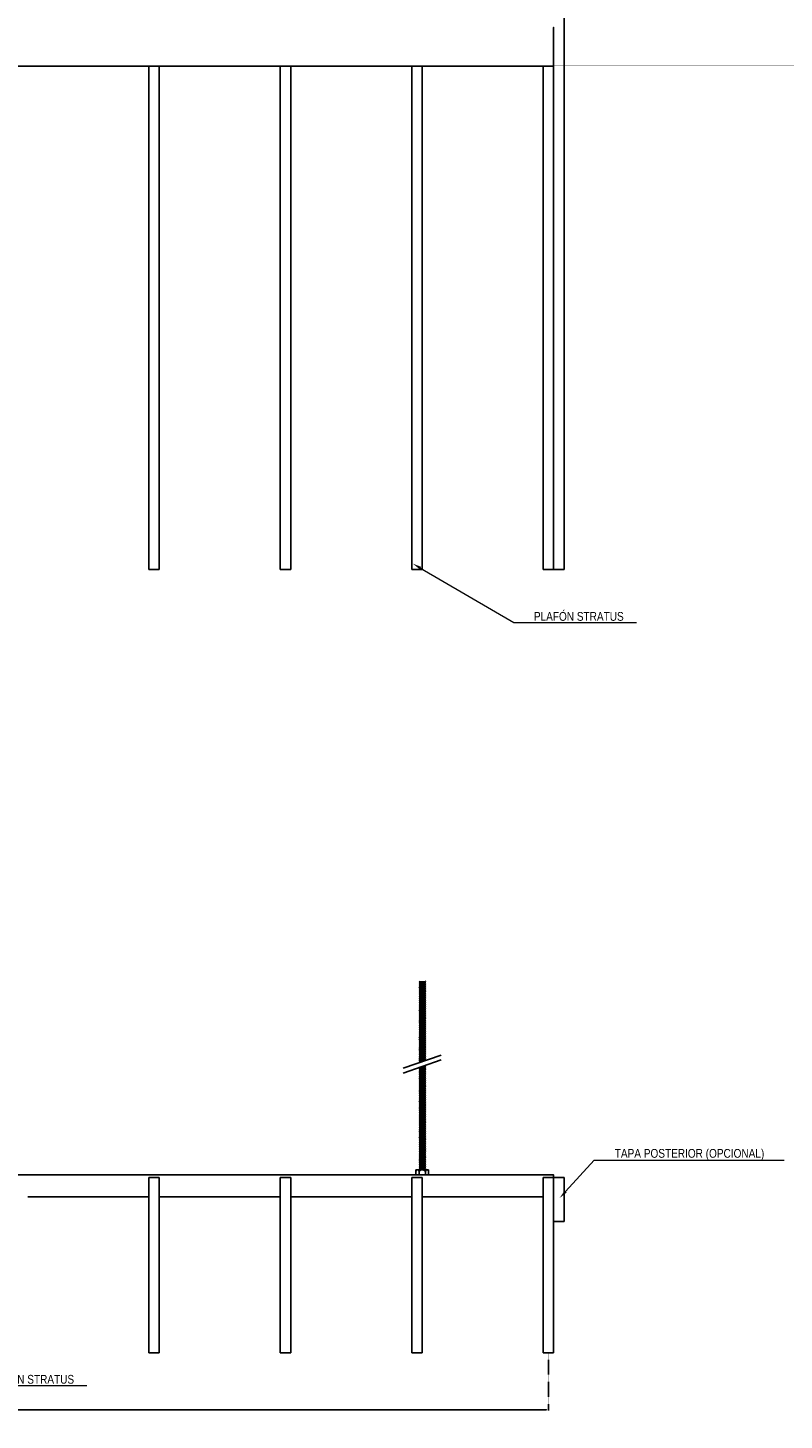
# Model space of a CAD drawing. Header units: millimetres. Extents: x 2538 to 24562, y 4449 to 23795.
# Tile 135 of 256: x 13047 to 13910, y 9392 to 10982. Entities that reach past the tile are written whole.
import ezdxf
from ezdxf import colors
from ezdxf.entities.mleader import LeaderData, LeaderLine
from ezdxf.math import Vec2, Vec3

# ---------------------------------------------------------------- set-up
doc = ezdxf.new("R2010")
doc.units = ezdxf.units.MM
doc.header["$PDMODE"] = 3
doc.linetypes.add('HIDDEN', pattern=[0.375, 0.25, -0.125])
doc.layers.add('_HD_tornillo', color=30, linetype='Continuous')
doc.layers.add('HD021_Text', color=2, linetype='Continuous', lineweight=9)
doc.layers.add('Make2D$Visible$Curves', color=7, linetype='Continuous', true_color=0x000000)
doc.layers.add('MEDIDAS', color=1, linetype='Continuous', true_color=0xff0000)
doc.styles.add('Arial Narrow', font='ARIALN.TTF')
doc.dimstyles.new('HD_DIM', dxfattribs={"dimtxt": 8, "dimasz": 2, "dimexe": 1, "dimexo": 0, "dimgap": 2, "dimtad": 0, "dimdec": 0, "dimzin": 0, "dimdsep": 46, "dimtxsty": 'Standard', "dimcen": 0, "dimclrd": 256, "dimclre": 251, "dimclrt": 7, "dimadec": 0, "dimazin": 0, "dimtp": 0.05, "dimtm": 0.05, "dimtfac": 0.6, "dimtdec": 0, "dimtofl": 0, "dimtmove": 0, "dimatfit": 3, "dimfxl": 1, "dimtolj": 2, "dimtzin": 0, "dimarcsym": 0})

# ---------------------------------------------------------------- blocks, each defined once
blk = doc.blocks.new('*D47')
at = {"layer": 'Defpoints', "color": 0, "transparency": 16777216}
for p in [(11240.9, 9468.9), (13640.9, 9468.9), (13640.9, 9403.9)]:
    blk.add_point(p, dxfattribs=at)
at = {"layer": 'MEDIDAS', "color": 251, "linetype": 'HIDDEN', "lineweight": -2, "transparency": 16777216}
for p, q in [((11240.9, 9468.9), (11240.9, 9402.9)), ((13640.9, 9468.9), (13640.9, 9402.9))]:
    blk.add_line(p, q, dxfattribs=at)
at = {"layer": 'MEDIDAS', "lineweight": -2, "transparency": 16777216}
for p, q in [((11242.9, 9403.9), (12413.6, 9403.9)), ((13638.9, 9403.9), (12468.3, 9403.9))]:
    blk.add_line(p, q, dxfattribs=at)
at = {"layer": 'MEDIDAS', "transparency": 16777216}
for points in [[(11242.9, 9404.2), (11242.9, 9403.6), (11240.9, 9403.9)], [(13638.9, 9404.2), (13638.9, 9403.6), (13640.9, 9403.9)]]:
    blk.add_solid(points, dxfattribs=at)
at = {"layer": 'MEDIDAS', "color": 7, "transparency": 16777216, "insert": (12440.9, 9403.9), "char_height": 8, "attachment_point": 5}
blk.add_mtext('\\A2;2400 mm', dxfattribs=at)

msp = doc.modelspace()

# ---------------------------------------------------------------- linework, layer by layer
at = {"layer": '_HD_tornillo'}
for p, q in [((13494.1, 9893.2), (13493.5, 9892.4)), ((13493.5, 9892.4), (13500.6, 9892.5)), ((13493.5, 9892.4), (13494.1, 9891.7)), ((13494.1, 9890.8), (13493.5, 9890)), ((13493.5, 9890), (13500.6, 9890.2)), ((13493.5, 9890), (13494.1, 9889.3)), ((13494.1, 9888.5), (13493.5, 9887.7)), ((13494.1, 9891.7), (13500.1, 9891.9)), ((13494.1, 9891.7), (13494.1, 9890.8)), ((13494.1, 9890.8), (13500.1, 9891)), ((13494.1, 9889.3), (13500.1, 9889.5)), ((13494.1, 9889.3), (13494.1, 9888.5)), ((13494.1, 9888.5), (13500.1, 9888.8)), ((13500.1, 9893.4), (13500.6, 9892.5)), ((13500.1, 9891.9), (13500.6, 9892.5)), ((13500.1, 9891.9), (13500.1, 9891)), ((13500.1, 9891), (13500.6, 9890.2)), ((13500.1, 9889.5), (13500.6, 9890.2)), ((13500.1, 9889.5), (13500.1, 9888.8)), ((13500.1, 9888.8), (13500.6, 9887.9)), ((13493.5, 9887.7), (13500.6, 9887.9)), ((13493.5, 9887.7), (13494.1, 9887)), ((13494.1, 9886.2), (13493.5, 9885.4)), ((13493.5, 9885.4), (13500.6, 9885.5)), ((13493.5, 9885.4), (13494.1, 9884.7)), ((13494.1, 9883.8), (13493.5, 9883)), ((13493.5, 9883), (13500.6, 9883.2)), ((13493.5, 9883), (13494.1, 9882.3)), ((13494.1, 9881.4), (13493.5, 9880.6)), ((13493.5, 9880.6), (13500.6, 9880.7)), ((13493.5, 9880.6), (13494.1, 9879.9)), ((13494.1, 9879), (13493.5, 9878.2)), ((13493.5, 9878.2), (13500.6, 9878.3)), ((13493.5, 9878.2), (13494.1, 9877.5)), ((13494.1, 9876.6), (13493.5, 9875.8)), ((13493.5, 9875.8), (13500.6, 9875.9)), ((13493.5, 9875.8), (13494.1, 9875.1)), ((13494.1, 9874.2), (13493.5, 9873.3)), ((13493.5, 9873.3), (13500.6, 9873.5)), ((13493.5, 9873.3), (13494.1, 9872.7)), ((13494.1, 9887), (13500.1, 9887.3)), ((13494.1, 9887), (13494.1, 9886.2)), ((13494.1, 9886.2), (13500.1, 9886.4)), ((13494.1, 9884.7), (13500.1, 9884.9)), ((13494.1, 9884.7), (13494.1, 9883.8)), ((13494.1, 9883.8), (13500.1, 9884)), ((13494.1, 9882.3), (13500.1, 9882.5)), ((13494.1, 9882.3), (13494.1, 9881.4)), ((13494.1, 9881.4), (13500.1, 9881.6)), ((13494.1, 9879.9), (13500.1, 9880.1)), ((13494.1, 9879.9), (13494.1, 9879)), ((13494.1, 9879), (13500.1, 9879.2)), ((13494.1, 9877.5), (13500.1, 9877.7)), ((13494.1, 9877.5), (13494.1, 9876.6)), ((13494.1, 9876.6), (13500.1, 9876.8)), ((13494.1, 9875.1), (13500.1, 9875.3)), ((13494.1, 9875.1), (13494.1, 9874.2)), ((13494.1, 9874.2), (13500.1, 9874.4)), ((13494.1, 9872.7), (13500.1, 9872.9)), ((13494.1, 9872.7), (13494.1, 9871.8)), ((13500.1, 9887.3), (13500.6, 9887.9)), ((13500.1, 9887.3), (13500.1, 9886.4)), ((13500.1, 9886.4), (13500.6, 9885.5)), ((13500.1, 9884.9), (13500.6, 9885.5)), ((13500.1, 9884.9), (13500.1, 9884)), ((13500.1, 9884), (13500.6, 9883.2)), ((13500.1, 9882.5), (13500.6, 9883.2)), ((13500.1, 9882.5), (13500.1, 9881.6)), ((13500.1, 9881.6), (13500.6, 9880.7)), ((13500.1, 9880.1), (13500.6, 9880.7)), ((13500.1, 9880.1), (13500.1, 9879.2)), ((13500.1, 9879.2), (13500.6, 9878.3)), ((13500.1, 9877.7), (13500.6, 9878.3)), ((13500.1, 9877.7), (13500.1, 9876.8)), ((13500.1, 9876.8), (13500.6, 9875.9)), ((13500.1, 9875.3), (13500.6, 9875.9)), ((13500.1, 9875.3), (13500.1, 9874.4)), ((13500.1, 9874.4), (13500.6, 9873.5)), ((13500.1, 9872.9), (13500.6, 9873.5)), ((13500.1, 9872.9), (13500.1, 9872)), ((13494.1, 9871.8), (13493.5, 9871)), ((13493.5, 9871), (13500.6, 9871.1)), ((13493.5, 9871), (13494.1, 9870.3)), ((13494.1, 9869.5), (13493.5, 9868.7)), ((13493.5, 9868.7), (13500.6, 9868.8)), ((13493.5, 9868.7), (13494.1, 9868)), ((13494.1, 9867.1), (13493.5, 9866.3)), ((13493.5, 9866.3), (13500.6, 9866.5)), ((13493.5, 9866.3), (13494.1, 9865.6)), ((13494.1, 9864.8), (13493.5, 9863.9)), ((13493.5, 9863.9), (13500.6, 9864.1)), ((13493.5, 9863.9), (13494.1, 9863.3)), ((13494.1, 9862.5), (13493.5, 9861.7)), ((13493.5, 9861.7), (13500.6, 9861.9)), ((13493.5, 9861.7), (13494.1, 9861)), ((13494.1, 9860), (13493.5, 9859.1)), ((13493.5, 9859.1), (13500.6, 9859.3)), ((13493.5, 9859.1), (13494.1, 9858.5)), ((13494.1, 9857.7), (13493.5, 9856.9)), ((13493.5, 9856.9), (13500.6, 9857)), ((13493.5, 9856.9), (13494.1, 9856.2)), ((13494.1, 9871.8), (13500.1, 9872)), ((13494.1, 9870.3), (13500.1, 9870.5)), ((13494.1, 9870.3), (13494.1, 9869.5)), ((13494.1, 9869.5), (13500.1, 9869.7)), ((13494.1, 9868), (13500.1, 9868.2)), ((13494.1, 9868), (13494.1, 9867.1)), ((13494.1, 9867.1), (13500.1, 9867.4)), ((13494.1, 9865.6), (13500.1, 9865.9)), ((13494.1, 9865.6), (13494.1, 9864.8)), ((13494.1, 9864.8), (13500.1, 9865)), ((13494.1, 9863.3), (13500.1, 9863.5)), ((13494.1, 9863.3), (13494.1, 9862.5)), ((13494.1, 9862.5), (13500.1, 9862.7)), ((13494.1, 9861), (13500.1, 9861.2)), ((13494.1, 9861), (13494.1, 9860)), ((13494.1, 9860), (13500.1, 9860.2)), ((13494.1, 9858.5), (13500.1, 9858.7)), ((13494.1, 9858.5), (13494.1, 9857.7)), ((13494.1, 9857.7), (13500.1, 9857.9)), ((13500.1, 9872), (13500.6, 9871.1)), ((13500.1, 9870.5), (13500.6, 9871.1)), ((13500.1, 9870.5), (13500.1, 9869.7)), ((13500.1, 9869.7), (13500.6, 9868.8)), ((13500.1, 9868.2), (13500.6, 9868.8)), ((13500.1, 9868.2), (13500.1, 9867.4)), ((13500.1, 9867.4), (13500.6, 9866.5)), ((13500.1, 9865.9), (13500.6, 9866.5)), ((13500.1, 9865.9), (13500.1, 9865)), ((13500.1, 9865), (13500.6, 9864.1)), ((13500.1, 9863.5), (13500.6, 9864.1)), ((13500.1, 9863.5), (13500.1, 9862.7)), ((13500.1, 9862.7), (13500.6, 9861.9)), ((13500.1, 9861.2), (13500.6, 9861.9)), ((13500.1, 9861.2), (13500.1, 9860.2)), ((13500.1, 9860.2), (13500.6, 9859.3)), ((13500.1, 9858.7), (13500.6, 9859.3)), ((13500.1, 9858.7), (13500.1, 9857.9)), ((13500.1, 9857.9), (13500.6, 9857)), ((13500.1, 9856.4), (13500.6, 9857)), ((13494.1, 9855.3), (13493.5, 9854.5)), ((13493.5, 9854.5), (13500.6, 9854.7)), ((13493.5, 9854.5), (13494.1, 9853.8)), ((13494.1, 9853), (13493.5, 9852.1)), ((13493.5, 9852.1), (13500.6, 9852.3)), ((13493.5, 9852.1), (13494.1, 9851.5)), ((13494.1, 9850.5), (13493.5, 9849.7)), ((13493.5, 9849.7), (13500.6, 9849.9)), ((13493.5, 9849.7), (13494.1, 9849)), ((13494.1, 9848.2), (13493.5, 9847.3)), ((13493.5, 9847.3), (13500.6, 9847.5)), ((13493.5, 9847.3), (13494.1, 9846.7)), ((13494.1, 9845.9), (13493.5, 9845.1)), ((13493.5, 9845.1), (13500.6, 9845.2)), ((13493.5, 9845.1), (13494.1, 9844.4)), ((13494.1, 9843.5), (13493.5, 9842.7)), ((13493.5, 9842.7), (13500.6, 9842.9)), ((13493.5, 9842.7), (13494.1, 9842)), ((13494.1, 9841.2), (13493.5, 9840.3)), ((13494.1, 9856.2), (13500.1, 9856.4)), ((13494.1, 9856.2), (13494.1, 9855.3)), ((13494.1, 9855.3), (13500.1, 9855.6)), ((13494.1, 9853.8), (13500.1, 9854.1)), ((13494.1, 9853.8), (13494.1, 9853)), ((13494.1, 9853), (13500.1, 9853.2)), ((13494.1, 9851.5), (13500.1, 9851.7)), ((13494.1, 9851.5), (13494.1, 9850.5)), ((13494.1, 9850.5), (13500.1, 9850.8)), ((13494.1, 9849), (13500.1, 9849.3)), ((13494.1, 9849), (13494.1, 9848.2)), ((13494.1, 9848.2), (13500.1, 9848.4)), ((13494.1, 9846.7), (13500.1, 9846.9)), ((13494.1, 9846.7), (13494.1, 9845.9)), ((13494.1, 9845.9), (13500.1, 9846.1)), ((13494.1, 9844.4), (13500.1, 9844.6)), ((13494.1, 9844.4), (13494.1, 9843.5)), ((13494.1, 9843.5), (13500.1, 9843.8)), ((13494.1, 9842), (13500.1, 9842.3)), ((13494.1, 9842), (13494.1, 9841.2)), ((13494.1, 9841.2), (13500.1, 9841.4)), ((13500.1, 9856.4), (13500.1, 9855.6)), ((13500.1, 9855.6), (13500.6, 9854.7)), ((13500.1, 9854.1), (13500.6, 9854.7)), ((13500.1, 9854.1), (13500.1, 9853.2)), ((13500.1, 9853.2), (13500.6, 9852.3)), ((13500.1, 9851.7), (13500.6, 9852.3)), ((13500.1, 9851.7), (13500.1, 9850.8)), ((13500.1, 9850.8), (13500.6, 9849.9)), ((13500.1, 9849.3), (13500.6, 9849.9)), ((13500.1, 9849.3), (13500.1, 9848.4)), ((13500.1, 9848.4), (13500.6, 9847.5)), ((13500.1, 9846.9), (13500.6, 9847.5)), ((13500.1, 9846.9), (13500.1, 9846.1)), ((13500.1, 9846.1), (13500.6, 9845.2)), ((13500.1, 9844.6), (13500.6, 9845.2)), ((13500.1, 9844.6), (13500.1, 9843.8)), ((13500.1, 9843.8), (13500.6, 9842.9)), ((13500.1, 9842.3), (13500.6, 9842.9)), ((13500.1, 9842.3), (13500.1, 9841.4)), ((13500.1, 9841.4), (13500.6, 9840.5)), ((13493.5, 9840.3), (13500.6, 9840.5)), ((13493.5, 9840.3), (13494.1, 9839.7)), ((13494.1, 9838.7), (13493.5, 9837.9)), ((13493.5, 9837.9), (13500.6, 9838.1)), ((13493.5, 9837.9), (13494.1, 9837.2)), ((13494.1, 9836.3), (13493.5, 9835.5)), ((13493.5, 9835.5), (13500.6, 9835.7)), ((13493.5, 9835.5), (13494.1, 9834.8)), ((13494.1, 9833.9), (13493.5, 9833.1)), ((13493.5, 9833.1), (13500.6, 9833.3)), ((13493.5, 9833.1), (13494.1, 9832.4)), ((13494.1, 9831.5), (13493.5, 9830.7)), ((13493.5, 9830.7), (13500.6, 9830.9)), ((13493.5, 9830.7), (13494.1, 9830)), ((13494.1, 9829.1), (13493.5, 9828.3)), ((13493.5, 9828.3), (13500.6, 9828.5)), ((13493.5, 9828.3), (13494.1, 9827.6)), ((13494.1, 9826.8), (13493.5, 9826)), ((13493.5, 9826), (13500.6, 9826.2)), ((13493.5, 9826), (13494.1, 9825.3)), ((13494.1, 9839.7), (13500.1, 9839.9)), ((13494.1, 9839.7), (13494.1, 9838.7)), ((13494.1, 9838.7), (13500.1, 9839)), ((13494.1, 9837.2), (13500.1, 9837.5)), ((13494.1, 9837.2), (13494.1, 9836.3)), ((13494.1, 9836.3), (13500.1, 9836.6)), ((13494.1, 9834.8), (13500.1, 9835.1)), ((13494.1, 9834.8), (13494.1, 9833.9)), ((13494.1, 9833.9), (13500.1, 9834.1)), ((13494.1, 9832.4), (13500.1, 9832.7)), ((13494.1, 9832.4), (13494.1, 9831.5)), ((13494.1, 9831.5), (13500.1, 9831.7)), ((13494.1, 9830), (13500.1, 9830.2)), ((13494.1, 9830), (13494.1, 9829.1)), ((13494.1, 9829.1), (13500.1, 9829.4)), ((13494.1, 9827.6), (13500.1, 9827.9)), ((13494.1, 9827.6), (13494.1, 9826.8)), ((13494.1, 9826.8), (13500.1, 9827.1)), ((13494.1, 9825.3), (13500.1, 9825.6)), ((13494.1, 9825.3), (13494.1, 9824.5)), ((13500.1, 9839.9), (13500.6, 9840.5)), ((13500.1, 9839.9), (13500.1, 9839)), ((13500.1, 9839), (13500.6, 9838.1)), ((13500.1, 9837.5), (13500.6, 9838.1)), ((13500.1, 9837.5), (13500.1, 9836.6)), ((13500.1, 9836.6), (13500.6, 9835.7)), ((13500.1, 9835.1), (13500.6, 9835.7)), ((13500.1, 9835.1), (13500.1, 9834.1)), ((13500.1, 9834.2), (13500.6, 9833.3)), ((13500.1, 9832.7), (13500.6, 9833.3)), ((13500.1, 9832.7), (13500.1, 9831.7)), ((13500.1, 9831.7), (13500.6, 9830.9)), ((13500.1, 9830.2), (13500.6, 9830.9)), ((13500.1, 9830.2), (13500.1, 9829.4)), ((13500.1, 9829.4), (13500.6, 9828.5)), ((13500.1, 9827.9), (13500.6, 9828.5)), ((13500.1, 9827.9), (13500.1, 9827.1)), ((13500.1, 9827.1), (13500.6, 9826.2)), ((13500.1, 9825.6), (13500.6, 9826.2)), ((13500.1, 9825.6), (13500.1, 9824.7)), ((13475.1, 9793.9), (13518.6, 9808.9)), ((13494.1, 9824.5), (13493.5, 9823.7)), ((13493.5, 9823.7), (13500.6, 9823.8)), ((13493.5, 9823.7), (13494.1, 9823)), ((13494.1, 9822.1), (13493.5, 9821.3)), ((13493.5, 9821.3), (13500.6, 9821.5)), ((13493.5, 9821.3), (13494.1, 9820.6)), ((13494.1, 9819.8), (13493.5, 9819)), ((13493.5, 9819), (13500.6, 9819.2)), ((13493.5, 9819), (13494.1, 9818.3)), ((13494.1, 9817.3), (13493.5, 9816.5)), ((13493.5, 9816.5), (13500.6, 9816.7)), ((13493.5, 9816.5), (13494.1, 9815.8)), ((13494.1, 9815), (13493.5, 9814.2)), ((13493.5, 9814.2), (13500.6, 9814.4)), ((13493.5, 9814.2), (13494.1, 9813.5)), ((13494.1, 9812.7), (13493.5, 9811.9)), ((13493.5, 9811.9), (13500.6, 9812)), ((13493.5, 9811.9), (13494.1, 9811.2)), ((13494.1, 9810.3), (13493.5, 9809.5)), ((13493.5, 9809.5), (13500.6, 9809.7)), ((13493.5, 9809.5), (13494.1, 9808.8)), ((13494.1, 9824.5), (13500.1, 9824.7)), ((13494.1, 9823), (13500.1, 9823.2)), ((13494.1, 9823), (13494.1, 9822.1)), ((13494.1, 9822.1), (13500.1, 9822.3)), ((13494.1, 9820.6), (13500.1, 9820.8)), ((13494.1, 9820.6), (13494.1, 9819.8)), ((13494.1, 9819.8), (13500.1, 9820.1)), ((13494.1, 9818.3), (13500.1, 9818.6)), ((13494.1, 9818.3), (13494.1, 9817.3)), ((13494.1, 9817.3), (13500.1, 9817.5)), ((13494.1, 9815.8), (13500.1, 9816)), ((13494.1, 9815.8), (13494.1, 9815)), ((13494.1, 9815), (13500.1, 9815.3)), ((13494.1, 9813.5), (13500.1, 9813.8)), ((13494.1, 9813.5), (13494.1, 9812.7)), ((13494.1, 9812.7), (13500.1, 9812.9)), ((13494.1, 9811.2), (13500.1, 9811.4)), ((13494.1, 9811.2), (13494.1, 9810.3)), ((13494.1, 9810.3), (13500.1, 9810.5)), ((13494.1, 9808.8), (13500.1, 9809)), ((13500.1, 9824.7), (13500.6, 9823.8)), ((13500.1, 9823.2), (13500.6, 9823.8)), ((13500.1, 9823.2), (13500.1, 9822.3)), ((13500.1, 9822.3), (13500.6, 9821.5)), ((13500.1, 9820.8), (13500.6, 9821.5)), ((13500.1, 9820.8), (13500.1, 9820.1)), ((13500.1, 9820.1), (13500.6, 9819.2)), ((13500.1, 9818.6), (13500.6, 9819.2)), ((13500.1, 9818.6), (13500.1, 9817.5)), ((13500.1, 9817.5), (13500.6, 9816.7)), ((13500.1, 9816), (13500.6, 9816.7)), ((13500.1, 9816), (13500.1, 9815.3)), ((13500.1, 9815.3), (13500.6, 9814.4)), ((13500.1, 9813.8), (13500.6, 9814.4)), ((13500.1, 9813.8), (13500.1, 9812.9)), ((13500.1, 9812.9), (13500.6, 9812)), ((13500.1, 9811.4), (13500.6, 9812)), ((13500.1, 9811.4), (13500.1, 9810.5)), ((13500.1, 9810.5), (13500.6, 9809.7)), ((13500.1, 9809), (13500.6, 9809.7)), ((13500.1, 9809), (13500.1, 9808.1)), ((13475.1, 9788.2), (13518.6, 9803.2)), ((13494.1, 9807.9), (13493.5, 9807.1)), ((13493.5, 9807.1), (13500.6, 9807.2)), ((13493.5, 9807.1), (13494.1, 9806.4)), ((13494.1, 9805.5), (13493.5, 9804.7)), ((13493.5, 9804.7), (13500.6, 9804.9)), ((13493.5, 9804.7), (13494.1, 9804)), ((13494.1, 9803.2), (13493.5, 9802.4)), ((13493.5, 9802.4), (13500.1, 9802.6)), ((13493.5, 9802.4), (13494.1, 9801.7)), ((13494.1, 9794.8), (13493.5, 9794)), ((13493.5, 9794), (13500.6, 9794.1)), ((13493.5, 9794), (13494.1, 9793.3)), ((13494.1, 9800.9), (13493.7, 9800.4)), ((13494.1, 9808.8), (13494.1, 9807.9)), ((13494.1, 9807.9), (13500.1, 9808.1)), ((13494.1, 9806.4), (13500.1, 9806.6)), ((13494.1, 9806.4), (13494.1, 9805.5)), ((13494.1, 9805.5), (13500.1, 9805.7)), ((13494.1, 9804), (13500.1, 9804.2)), ((13494.1, 9804), (13494.1, 9803.2)), ((13494.1, 9803.2), (13500.1, 9803.5)), ((13494.1, 9801.7), (13498.2, 9801.9)), ((13494.1, 9801.7), (13494.1, 9800.9)), ((13494.1, 9800.9), (13495.3, 9800.9)), ((13494.1, 9794.8), (13500.1, 9795)), ((13494.1, 9793.3), (13500.1, 9793.5)), ((13494.1, 9793.3), (13494.1, 9792.4)), ((13497.2, 9795.9), (13500.1, 9795.9)), ((13499.1, 9796.5), (13500.6, 9796.6)), ((13500.1, 9808.1), (13500.6, 9807.2)), ((13500.1, 9806.6), (13500.6, 9807.2)), ((13500.1, 9806.6), (13500.1, 9805.7)), ((13500.1, 9805.7), (13500.6, 9804.9)), ((13500.1, 9804.2), (13500.6, 9804.9)), ((13500.1, 9804.2), (13500.1, 9803.5)), ((13500.1, 9803.5), (13500.5, 9802.7)), ((13500.1, 9795.9), (13500.6, 9796.6)), ((13500.1, 9795.9), (13500.1, 9795)), ((13500.1, 9795), (13500.6, 9794.1)), ((13500.1, 9793.5), (13500.6, 9794.1)), ((13500.1, 9793.5), (13500.1, 9792.6)), ((13500.3, 9797), (13500.6, 9796.6)), ((13494.1, 9792.4), (13493.5, 9791.5)), ((13493.5, 9791.5), (13500.6, 9791.7)), ((13493.5, 9791.5), (13494.1, 9790.9)), ((13494.1, 9789.9), (13493.5, 9789.1)), ((13493.5, 9789.1), (13500.6, 9789.3)), ((13493.5, 9789.1), (13494.1, 9788.4)), ((13494.1, 9787.5), (13493.5, 9786.7)), ((13493.5, 9786.7), (13500.6, 9786.9)), ((13493.5, 9786.7), (13494.1, 9786)), ((13494.1, 9785.1), (13493.5, 9784.3)), ((13493.5, 9784.3), (13500.6, 9784.4)), ((13493.5, 9784.3), (13494.1, 9783.6)), ((13494.1, 9782.7), (13493.5, 9781.8)), ((13493.5, 9781.8), (13500.6, 9782)), ((13493.5, 9781.8), (13494.1, 9781.2)), ((13494.1, 9780.3), (13493.5, 9779.4)), ((13493.5, 9779.4), (13500.6, 9779.6)), ((13493.5, 9779.4), (13494.1, 9778.8)), ((13494.1, 9777.8), (13493.5, 9777)), ((13493.5, 9777), (13500.6, 9777.2)), ((13494.1, 9792.4), (13500.1, 9792.6)), ((13494.1, 9790.9), (13500.1, 9791.1)), ((13494.1, 9790.9), (13494.1, 9789.9)), ((13494.1, 9789.9), (13500.1, 9790.2)), ((13494.1, 9788.4), (13500.1, 9788.7)), ((13494.1, 9788.4), (13494.1, 9787.5)), ((13494.1, 9787.5), (13500.1, 9787.7)), ((13494.1, 9786), (13500.1, 9786.2)), ((13494.1, 9786), (13494.1, 9785.1)), ((13494.1, 9785.1), (13500.1, 9785.3)), ((13494.1, 9783.6), (13500.1, 9783.8)), ((13494.1, 9783.6), (13494.1, 9782.7)), ((13494.1, 9782.7), (13500.1, 9782.9)), ((13494.1, 9781.2), (13500.1, 9781.4)), ((13494.1, 9781.2), (13494.1, 9780.3)), ((13494.1, 9780.3), (13500.1, 9780.5)), ((13494.1, 9778.8), (13500.1, 9779)), ((13494.1, 9778.8), (13494.1, 9777.8)), ((13494.1, 9777.8), (13500.1, 9778.1)), ((13500.1, 9792.6), (13500.6, 9791.7)), ((13500.1, 9791.1), (13500.6, 9791.7)), ((13500.1, 9791.1), (13500.1, 9790.2)), ((13500.1, 9790.2), (13500.6, 9789.3)), ((13500.1, 9788.7), (13500.6, 9789.3)), ((13500.1, 9788.7), (13500.1, 9787.7)), ((13500.1, 9787.7), (13500.6, 9786.9)), ((13500.1, 9786.2), (13500.6, 9786.9)), ((13500.1, 9786.2), (13500.1, 9785.3)), ((13500.1, 9785.3), (13500.6, 9784.4)), ((13500.1, 9783.8), (13500.6, 9784.4)), ((13500.1, 9783.8), (13500.1, 9782.9)), ((13500.1, 9782.9), (13500.6, 9782)), ((13500.1, 9781.4), (13500.6, 9782)), ((13500.1, 9781.4), (13500.1, 9780.5)), ((13500.1, 9780.5), (13500.6, 9779.6)), ((13500.1, 9779), (13500.6, 9779.6)), ((13500.1, 9779), (13500.1, 9778.1)), ((13500.1, 9778.1), (13500.6, 9777.2)), ((13500.1, 9776.6), (13500.6, 9777.2)), ((13493.5, 9777), (13494.1, 9776.3)), ((13494.1, 9775.4), (13493.5, 9774.6)), ((13493.5, 9774.6), (13500.6, 9774.8)), ((13493.5, 9774.6), (13494.1, 9773.9)), ((13494.1, 9773), (13493.5, 9772.2)), ((13493.5, 9772.2), (13500.6, 9772.3)), ((13493.5, 9772.2), (13494.1, 9771.5)), ((13494.1, 9770.6), (13493.5, 9769.8)), ((13493.5, 9769.8), (13500.6, 9769.9)), ((13493.5, 9769.8), (13494.1, 9769.1)), ((13494.1, 9768.2), (13493.5, 9767.3)), ((13493.5, 9767.3), (13500.6, 9767.5)), ((13493.5, 9767.3), (13494.1, 9766.7)), ((13494.1, 9765.7), (13493.5, 9764.9)), ((13493.5, 9764.9), (13500.6, 9765.1)), ((13493.5, 9764.9), (13494.1, 9764.2)), ((13494.1, 9763.3), (13493.5, 9762.5)), ((13493.5, 9762.5), (13500.6, 9762.7)), ((13493.5, 9762.5), (13494.1, 9761.8)), ((13494.1, 9776.3), (13500.1, 9776.6)), ((13494.1, 9776.3), (13494.1, 9775.4)), ((13494.1, 9775.4), (13500.1, 9775.6)), ((13494.1, 9773.9), (13500.1, 9774.1)), ((13494.1, 9773.9), (13494.1, 9773)), ((13494.1, 9773), (13500.1, 9773.2)), ((13494.1, 9771.5), (13500.1, 9771.7)), ((13494.1, 9771.5), (13494.1, 9770.6)), ((13494.1, 9770.6), (13500.1, 9770.8)), ((13494.1, 9769.1), (13500.1, 9769.3)), ((13494.1, 9769.1), (13494.1, 9768.2)), ((13494.1, 9768.2), (13500.1, 9768.4)), ((13494.1, 9766.7), (13500.1, 9766.9)), ((13494.1, 9766.7), (13494.1, 9765.7)), ((13494.1, 9765.7), (13500.1, 9766)), ((13494.1, 9764.2), (13500.1, 9764.5)), ((13494.1, 9764.2), (13494.1, 9763.3)), ((13494.1, 9763.3), (13500.1, 9763.5)), ((13494.1, 9761.8), (13500.1, 9762)), ((13494.1, 9761.8), (13494.1, 9760.9)), ((13500.1, 9776.6), (13500.1, 9775.6)), ((13500.1, 9775.6), (13500.6, 9774.8)), ((13500.1, 9774.1), (13500.6, 9774.8)), ((13500.1, 9774.1), (13500.1, 9773.2)), ((13500.1, 9773.2), (13500.6, 9772.3)), ((13500.1, 9771.7), (13500.6, 9772.3)), ((13500.1, 9771.7), (13500.1, 9770.8)), ((13500.1, 9770.8), (13500.6, 9769.9)), ((13500.1, 9769.3), (13500.6, 9769.9)), ((13500.1, 9769.3), (13500.1, 9768.4)), ((13500.1, 9768.4), (13500.6, 9767.5)), ((13500.1, 9766.9), (13500.6, 9767.5)), ((13500.1, 9766.9), (13500.1, 9766)), ((13500.1, 9766), (13500.6, 9765.1)), ((13500.1, 9764.5), (13500.6, 9765.1)), ((13500.1, 9764.5), (13500.1, 9763.5)), ((13500.1, 9763.5), (13500.6, 9762.7)), ((13500.1, 9762), (13500.6, 9762.7)), ((13500.1, 9762), (13500.1, 9761.1)), ((13494.1, 9760.9), (13493.5, 9760.1)), ((13493.5, 9760.1), (13500.6, 9760.2)), ((13493.5, 9760.1), (13494.1, 9759.4)), ((13494.1, 9758.5), (13493.5, 9757.7)), ((13493.5, 9757.7), (13500.6, 9757.8)), ((13493.5, 9757.7), (13494.1, 9757)), ((13494.1, 9756), (13493.5, 9755.2)), ((13493.5, 9755.2), (13500.6, 9755.4)), ((13493.5, 9755.2), (13494.1, 9754.5)), ((13494.1, 9753.6), (13493.5, 9752.8)), ((13493.5, 9752.8), (13500.6, 9753)), ((13493.5, 9752.8), (13494.1, 9752.1)), ((13494.1, 9751.2), (13493.5, 9750.4)), ((13493.5, 9750.4), (13500.6, 9750.6)), ((13493.5, 9750.4), (13494.1, 9749.7)), ((13494.1, 9748.8), (13493.5, 9748)), ((13493.5, 9748), (13500.6, 9748.1)), ((13493.5, 9748), (13494.1, 9747.3)), ((13494.1, 9746.4), (13493.5, 9745.5)), ((13493.5, 9745.5), (13500.6, 9745.7)), ((13493.5, 9745.5), (13494.1, 9744.9)), ((13494.1, 9760.9), (13500.1, 9761.1)), ((13494.1, 9759.4), (13500.1, 9759.6)), ((13494.1, 9759.4), (13494.1, 9758.5)), ((13494.1, 9758.5), (13500.1, 9758.7)), ((13494.1, 9757), (13500.1, 9757.2)), ((13494.1, 9757), (13494.1, 9756)), ((13494.1, 9756), (13500.1, 9756.3)), ((13494.1, 9754.5), (13500.1, 9754.8)), ((13494.1, 9754.5), (13494.1, 9753.6)), ((13494.1, 9753.6), (13500.1, 9753.9)), ((13494.1, 9752.1), (13500.1, 9752.4)), ((13494.1, 9752.1), (13494.1, 9751.2)), ((13494.1, 9751.2), (13500.1, 9751.4)), ((13494.1, 9749.7), (13500.1, 9749.9)), ((13494.1, 9749.7), (13494.1, 9748.8)), ((13494.1, 9748.8), (13500.1, 9749)), ((13494.1, 9747.3), (13500.1, 9747.5)), ((13494.1, 9747.3), (13494.1, 9746.4)), ((13494.1, 9746.4), (13500.1, 9746.6)), ((13500.1, 9761.1), (13500.6, 9760.2)), ((13500.1, 9759.6), (13500.6, 9760.2)), ((13500.1, 9759.6), (13500.1, 9758.7)), ((13500.1, 9758.7), (13500.6, 9757.8)), ((13500.1, 9757.2), (13500.6, 9757.8)), ((13500.1, 9757.2), (13500.1, 9756.3)), ((13500.1, 9756.3), (13500.6, 9755.4)), ((13500.1, 9754.8), (13500.6, 9755.4)), ((13500.1, 9754.8), (13500.1, 9753.9)), ((13500.1, 9753.9), (13500.6, 9753)), ((13500.1, 9752.4), (13500.6, 9753)), ((13500.1, 9752.4), (13500.1, 9751.4)), ((13500.1, 9751.4), (13500.6, 9750.6)), ((13500.1, 9749.9), (13500.6, 9750.6)), ((13500.1, 9749.9), (13500.1, 9749)), ((13500.1, 9749), (13500.6, 9748.1)), ((13500.1, 9747.5), (13500.6, 9748.1)), ((13500.1, 9747.5), (13500.1, 9746.6)), ((13500.1, 9746.6), (13500.6, 9745.7)), ((13500.1, 9745.1), (13500.6, 9745.7)), ((13494.1, 9743.9), (13493.5, 9743.1)), ((13493.5, 9743.1), (13500.6, 9743.3)), ((13493.5, 9743.1), (13494.1, 9742.4)), ((13494.1, 9741.5), (13493.5, 9740.7)), ((13493.5, 9740.7), (13500.6, 9740.9)), ((13493.5, 9740.7), (13494.1, 9740)), ((13494.1, 9739.1), (13493.5, 9738.3)), ((13493.5, 9738.3), (13500.6, 9738.5)), ((13493.5, 9738.3), (13494.1, 9737.6)), ((13494.1, 9736.7), (13493.5, 9735.9)), ((13493.5, 9735.9), (13500.6, 9736)), ((13493.5, 9735.9), (13494.1, 9735.2)), ((13494.1, 9734.3), (13493.5, 9733.4)), ((13493.5, 9733.4), (13500.6, 9733.6)), ((13493.5, 9733.4), (13494.1, 9732.8)), ((13494.1, 9731.8), (13493.5, 9731)), ((13493.5, 9731), (13500.6, 9731.2)), ((13493.5, 9731), (13494.1, 9730.4)), ((13494.1, 9729.4), (13493.5, 9728.6)), ((13494.1, 9744.9), (13500.1, 9745.1)), ((13494.1, 9744.9), (13494.1, 9743.9)), ((13494.1, 9743.9), (13500.1, 9744.2)), ((13494.1, 9742.4), (13500.1, 9742.7)), ((13494.1, 9742.4), (13494.1, 9741.5)), ((13494.1, 9741.5), (13500.1, 9741.8)), ((13494.1, 9740), (13500.1, 9740.3)), ((13494.1, 9740), (13494.1, 9739.1)), ((13494.1, 9739.1), (13500.1, 9739.3)), ((13494.1, 9737.6), (13500.1, 9737.8)), ((13494.1, 9737.6), (13494.1, 9736.7)), ((13494.1, 9736.7), (13500.1, 9736.9)), ((13494.1, 9735.2), (13500.1, 9735.4)), ((13494.1, 9735.2), (13494.1, 9734.3)), ((13494.1, 9734.3), (13500.1, 9734.5)), ((13494.1, 9732.8), (13500.1, 9733)), ((13494.1, 9732.8), (13494.1, 9731.8)), ((13494.1, 9731.8), (13500.1, 9732.1)), ((13494.1, 9730.4), (13500.1, 9730.6)), ((13494.1, 9730.4), (13494.1, 9729.4)), ((13494.1, 9729.4), (13500.1, 9729.6)), ((13500.1, 9745.1), (13500.1, 9744.2)), ((13500.1, 9744.2), (13500.6, 9743.3)), ((13500.1, 9742.7), (13500.6, 9743.3)), ((13500.1, 9742.7), (13500.1, 9741.8)), ((13500.1, 9741.8), (13500.6, 9740.9)), ((13500.1, 9740.3), (13500.6, 9740.9)), ((13500.1, 9740.3), (13500.1, 9739.3)), ((13500.1, 9739.3), (13500.6, 9738.5)), ((13500.1, 9737.8), (13500.6, 9738.5)), ((13500.1, 9737.8), (13500.1, 9736.9)), ((13500.1, 9736.9), (13500.6, 9736)), ((13500.1, 9735.4), (13500.6, 9736)), ((13500.1, 9735.4), (13500.1, 9734.5)), ((13500.1, 9734.5), (13500.6, 9733.6)), ((13500.1, 9733), (13500.6, 9733.6)), ((13500.1, 9733), (13500.1, 9732.1)), ((13500.1, 9732.1), (13500.6, 9731.2)), ((13500.1, 9730.6), (13500.6, 9731.2)), ((13500.1, 9730.6), (13500.1, 9729.6)), ((13500.1, 9729.7), (13500.6, 9728.8)), ((13493.5, 9728.6), (13500.6, 9728.8)), ((13493.5, 9728.6), (13494.1, 9727.9)), ((13494.1, 9727), (13493.5, 9726.2)), ((13493.5, 9726.2), (13500.6, 9726.4)), ((13493.5, 9726.2), (13494.1, 9725.5)), ((13494.1, 9724.6), (13493.5, 9723.8)), ((13493.5, 9723.8), (13500.6, 9723.9)), ((13493.5, 9723.8), (13494.1, 9723.1)), ((13494.1, 9722.2), (13493.5, 9721.3)), ((13493.5, 9721.3), (13500.6, 9721.5)), ((13493.5, 9721.3), (13494.1, 9720.7)), ((13494.1, 9719.7), (13493.5, 9718.9)), ((13493.5, 9718.9), (13500.6, 9719.1)), ((13493.5, 9718.9), (13494.1, 9718.2)), ((13494.1, 9717.3), (13493.5, 9716.5)), ((13493.5, 9716.5), (13500.6, 9716.7)), ((13493.5, 9716.5), (13494.1, 9715.8)), ((13494.1, 9714.9), (13493.5, 9714.1)), ((13493.5, 9714.1), (13500.6, 9714.3)), ((13493.5, 9714.1), (13494.1, 9713.4)), ((13494.1, 9727.9), (13500.1, 9728.2)), ((13494.1, 9727.9), (13494.1, 9727)), ((13494.1, 9727), (13500.1, 9727.2)), ((13494.1, 9725.5), (13500.1, 9725.7)), ((13494.1, 9725.5), (13494.1, 9724.6)), ((13494.1, 9724.6), (13500.1, 9724.8)), ((13494.1, 9723.1), (13500.1, 9723.3)), ((13494.1, 9723.1), (13494.1, 9722.2)), ((13494.1, 9722.2), (13500.1, 9722.4)), ((13494.1, 9720.7), (13500.1, 9720.9)), ((13494.1, 9720.7), (13494.1, 9719.7)), ((13494.1, 9719.7), (13500.1, 9720)), ((13494.1, 9718.2), (13500.1, 9718.5)), ((13494.1, 9718.2), (13494.1, 9717.3)), ((13494.1, 9717.3), (13500.1, 9717.5)), ((13494.1, 9715.8), (13500.1, 9716)), ((13494.1, 9715.8), (13494.1, 9714.9)), ((13494.1, 9714.9), (13500.1, 9715.1)), ((13494.1, 9713.4), (13500.1, 9713.6)), ((13500.1, 9728.2), (13500.6, 9728.8)), ((13500.1, 9728.2), (13500.1, 9727.2)), ((13500.1, 9727.2), (13500.6, 9726.4)), ((13500.1, 9725.7), (13500.6, 9726.4)), ((13500.1, 9725.7), (13500.1, 9724.8)), ((13500.1, 9724.8), (13500.6, 9723.9)), ((13500.1, 9723.3), (13500.6, 9723.9)), ((13500.1, 9723.3), (13500.1, 9722.4)), ((13500.1, 9722.4), (13500.6, 9721.5)), ((13500.1, 9720.9), (13500.6, 9721.5)), ((13500.1, 9720.9), (13500.1, 9720)), ((13500.1, 9720), (13500.6, 9719.1)), ((13500.1, 9718.5), (13500.6, 9719.1)), ((13500.1, 9718.5), (13500.1, 9717.5)), ((13500.1, 9717.5), (13500.6, 9716.7)), ((13500.1, 9716), (13500.6, 9716.7)), ((13500.1, 9716), (13500.1, 9715.1)), ((13500.1, 9715.1), (13500.6, 9714.3)), ((13500.1, 9713.6), (13500.6, 9714.3)), ((13500.1, 9713.6), (13500.1, 9712.7)), ((13494.1, 9712.5), (13493.5, 9711.7)), ((13493.5, 9711.7), (13500.6, 9711.8)), ((13493.5, 9711.7), (13494.1, 9711)), ((13494.1, 9709.9), (13493.5, 9709.1)), ((13493.5, 9709.1), (13500.6, 9709.3)), ((13493.5, 9709.1), (13494.1, 9708.4)), ((13494.1, 9707.5), (13493.5, 9706.7)), ((13493.5, 9706.7), (13500.6, 9706.8)), ((13493.5, 9706.7), (13494.1, 9706)), ((13494.1, 9705.1), (13493.5, 9704.3)), ((13493.5, 9704.3), (13500.6, 9704.4)), ((13493.5, 9704.3), (13494.1, 9703.6)), ((13494.1, 9702.7), (13493.5, 9701.6)), ((13493.5, 9701.6), (13500.6, 9701.8)), ((13493.5, 9701.6), (13494.1, 9700.9)), ((13494.1, 9699.6), (13493.5, 9698.6)), ((13493.5, 9698.6), (13500.6, 9698.7)), ((13493.5, 9698.6), (13494.1, 9697.9)), ((13494.1, 9713.4), (13494.1, 9712.5)), ((13494.1, 9712.5), (13500.1, 9712.7)), ((13494.1, 9711), (13500.1, 9711.2)), ((13494.1, 9711), (13494.1, 9709.9)), ((13494.1, 9709.9), (13500.1, 9710.2)), ((13494.1, 9708.4), (13500.1, 9708.7)), ((13494.1, 9708.4), (13494.1, 9707.5)), ((13494.1, 9707.5), (13500.1, 9707.7)), ((13494.1, 9706), (13500.1, 9706.2)), ((13494.1, 9706), (13494.1, 9705.1)), ((13494.1, 9705.1), (13500.1, 9705.3)), ((13494.1, 9703.6), (13500.1, 9703.8)), ((13494.1, 9703.6), (13494.1, 9702.7)), ((13494.1, 9702.4), (13500.1, 9702.6)), ((13494.1, 9700.9), (13500.1, 9701.1)), ((13494.1, 9700.9), (13494.1, 9699.6)), ((13494.1, 9699.4), (13500.1, 9699.6)), ((13494.1, 9697.9), (13500.1, 9698.1)), ((13494.1, 9697.9), (13494.1, 9696.7)), ((13500.1, 9712.7), (13500.6, 9711.8)), ((13500.1, 9711.2), (13500.6, 9711.8)), ((13500.1, 9711.2), (13500.1, 9710.2)), ((13500.1, 9710.2), (13500.6, 9709.3)), ((13500.1, 9708.7), (13500.6, 9709.3)), ((13500.1, 9708.7), (13500.1, 9707.7)), ((13500.1, 9707.7), (13500.6, 9706.8)), ((13500.1, 9706.2), (13500.6, 9706.8)), ((13500.1, 9706.2), (13500.1, 9705.3)), ((13500.1, 9705.3), (13500.6, 9704.4)), ((13500.1, 9703.8), (13500.6, 9704.4)), ((13500.1, 9703.8), (13500.1, 9702.9)), ((13500.1, 9702.9), (13500.6, 9701.8)), ((13500.1, 9701.1), (13500.6, 9701.8)), ((13500.1, 9701.1), (13500.1, 9699.8)), ((13500.1, 9699.8), (13500.6, 9698.7)), ((13500.1, 9698.1), (13500.6, 9698.7)), ((13500.1, 9698.1), (13500.1, 9697)), ((13494.1, 9696.7), (13493.5, 9695.9)), ((13493.5, 9695.9), (13500.6, 9696.1)), ((13493.5, 9695.9), (13494.1, 9695.2)), ((13494.1, 9694.3), (13493.5, 9693.5)), ((13493.5, 9693.5), (13500.6, 9693.7)), ((13493.5, 9693.5), (13494.1, 9692.8)), ((13494.1, 9691.9), (13493.5, 9691.1)), ((13493.5, 9691.1), (13500.6, 9691.2)), ((13493.5, 9691.1), (13494.1, 9690.4)), ((13494.1, 9689.5), (13493.5, 9688.6)), ((13493.5, 9688.6), (13500.6, 9688.8)), ((13493.5, 9688.6), (13494.1, 9688)), ((13494.1, 9687), (13493.5, 9686.2)), ((13493.5, 9686.2), (13500.6, 9686.4)), ((13493.5, 9686.2), (13494.1, 9685.5)), ((13494.1, 9684.5), (13493.5, 9683.7)), ((13493.5, 9683.7), (13500.6, 9683.8)), ((13493.5, 9683.7), (13494.1, 9683)), ((13494.1, 9682), (13493.5, 9681.2)), ((13494.1, 9696.7), (13500.1, 9697)), ((13494.1, 9695.2), (13500.1, 9695.5)), ((13494.1, 9695.2), (13494.1, 9694.3)), ((13494.1, 9694.3), (13500.1, 9694.5)), ((13494.1, 9692.8), (13500.1, 9693)), ((13494.1, 9692.8), (13494.1, 9691.9)), ((13494.1, 9691.9), (13500.1, 9692.1)), ((13494.1, 9690.4), (13500.1, 9690.6)), ((13494.1, 9690.4), (13494.1, 9689.5)), ((13494.1, 9689.5), (13500.1, 9689.7)), ((13494.1, 9688), (13500.1, 9688.2)), ((13494.1, 9688), (13494.1, 9687)), ((13494.1, 9687), (13500.1, 9687.3)), ((13494.1, 9685.5), (13500.1, 9685.8)), ((13494.1, 9685.5), (13494.1, 9684.5)), ((13494.1, 9684.5), (13500.1, 9684.7)), ((13494.1, 9683), (13500.1, 9683.2)), ((13494.1, 9683), (13494.1, 9682)), ((13494.1, 9682), (13500.1, 9682.3)), ((13500.1, 9697), (13500.6, 9696.1)), ((13500.1, 9695.5), (13500.6, 9696.1)), ((13500.1, 9695.5), (13500.1, 9694.5)), ((13500.1, 9694.5), (13500.6, 9693.7)), ((13500.1, 9693), (13500.6, 9693.7)), ((13500.1, 9693), (13500.1, 9692.1)), ((13500.1, 9692.1), (13500.6, 9691.2)), ((13500.1, 9690.6), (13500.6, 9691.2)), ((13500.1, 9690.6), (13500.1, 9689.7)), ((13500.1, 9689.7), (13500.6, 9688.8)), ((13500.1, 9688.2), (13500.6, 9688.8)), ((13500.1, 9688.2), (13500.1, 9687.3)), ((13500.1, 9687.3), (13500.6, 9686.4)), ((13500.1, 9685.8), (13500.6, 9686.4)), ((13500.1, 9685.8), (13500.1, 9684.7)), ((13500.1, 9684.7), (13500.6, 9683.8)), ((13500.1, 9683.2), (13500.6, 9683.8)), ((13500.1, 9683.2), (13500.1, 9682.3)), ((13500.1, 9682.3), (13500.6, 9681.4)), ((13504.1, 9677.7), (13489.7, 9677.7)), ((13489.7, 9677.7), (13489.7, 9672)), ((13489.7, 9672), (13504.1, 9672)), ((13493.4, 9677.7), (13493.4, 9672)), ((13493.5, 9681.2), (13500.6, 9681.4)), ((13493.5, 9681.2), (13494.1, 9680.6)), ((13494.1, 9679.6), (13493.5, 9678.8)), ((13493.5, 9678.8), (13500.6, 9679)), ((13493.5, 9678.8), (13494.1, 9678.1)), ((13494.1, 9680.6), (13500.1, 9680.8)), ((13494.1, 9680.6), (13494.1, 9679.6)), ((13494.1, 9679.6), (13500.1, 9679.9)), ((13494.1, 9679.6), (13500.1, 9679.9)), ((13494.1, 9678.1), (13500.1, 9678.4)), ((13494.1, 9678.1), (13494.1, 9677.7)), ((13500.1, 9680.8), (13500.6, 9681.4)), ((13500.1, 9680.8), (13500.1, 9679.9)), ((13500.1, 9679.9), (13500.6, 9679)), ((13500.1, 9678.4), (13500.6, 9679)), ((13500.1, 9678.4), (13500.1, 9677.7)), ((13500.6, 9677.7), (13500.6, 9672)), ((13504.1, 9677.7), (13504.1, 9672))]:
    msp.add_line(p, q, dxfattribs=at)
for centre, radius, start, end in [((13491.6, 9675.9), 1.86, 12.3317, 167.6683), ((13497, 9672.5), 5.16, 45.7706, 134.2294), ((13502.4, 9675.9), 1.81, 11.1529, 168.8471)]:
    msp.add_arc(centre, radius, start, end, dxfattribs=at)
at = {"layer": 'Make2D$Visible$Curves', "color": 7, "lineweight": -3}
for points in [[(13658.9, 12763.4), (13658.9, 11563.4), (13658.9, 10363.4)], [(13646.9, 10939.1), (13646.9, 10960.2), (13646.9, 10981.2)], [(11234.9, 10938.1), (12440.9, 10938.1), (13646.9, 10938.1)], [(13184.9, 10938.1), (13184.9, 10650.7), (13184.9, 10363.4)], [(13196.9, 10938.1), (13196.9, 10650.7), (13196.9, 10363.4)], [(13334.9, 10938.1), (13334.9, 10650.7), (13334.9, 10363.4)], [(13346.9, 10938.1), (13346.9, 10650.7), (13346.9, 10363.4)], [(13484.9, 10938.1), (13484.9, 10650.7), (13484.9, 10363.4)], [(13496.9, 10938.1), (13496.9, 10650.7), (13496.9, 10363.4)], [(13634.9, 10938.1), (13634.9, 10650.7), (13634.9, 10363.4)], [(13646.9, 10938.1), (13646.9, 10650.7), (13646.9, 10363.4)], [(13184.9, 10363.4), (13190.9, 10363.4), (13196.9, 10363.4)], [(13334.9, 10363.4), (13340.9, 10363.4), (13346.9, 10363.4)], [(13484.9, 10363.4), (13490.9, 10363.4), (13496.9, 10363.4)], [(13634.9, 10363.4), (13640.9, 10363.4), (13646.9, 10363.4)], [(13646.9, 10363.4), (13652.9, 10363.4), (13658.9, 10363.4)], [(11234.9, 9672), (12440.9, 9672), (13646.9, 9672)], [(13184.9, 9668.9), (13190.9, 9668.9), (13196.9, 9668.9)], [(13184.9, 9668.9), (13184.9, 9568.9), (13184.9, 9468.9)], [(13196.9, 9668.9), (13196.9, 9568.9), (13196.9, 9468.9)], [(13334.9, 9668.9), (13340.9, 9668.9), (13346.9, 9668.9)], [(13334.9, 9668.9), (13334.9, 9568.9), (13334.9, 9468.9)], [(13346.9, 9668.9), (13346.9, 9568.9), (13346.9, 9468.9)], [(13484.9, 9668.9), (13490.9, 9668.9), (13496.9, 9668.9)], [(13484.9, 9668.9), (13484.9, 9568.9), (13484.9, 9468.9)], [(13496.9, 9668.9), (13496.9, 9568.9), (13496.9, 9468.9)], [(13634.9, 9668.9), (13640.9, 9668.9), (13646.9, 9668.9)], [(13634.9, 9668.9), (13634.9, 9568.9), (13634.9, 9468.9)], [(13646.9, 9668.9), (13646.9, 9670), (13646.9, 9671)], [(13646.9, 9668.9), (13652.9, 9668.9), (13658.9, 9668.9)], [(13646.9, 9668.9), (13646.9, 9568.9), (13646.9, 9468.9)], [(13658.9, 9668.9), (13658.9, 9643.9), (13658.9, 9618.9)], [(13184.9, 9647), (13115.9, 9647), (13046.9, 9647)], [(13334.9, 9647), (13265.9, 9647), (13196.9, 9647)], [(13484.9, 9647), (13415.9, 9647), (13346.9, 9647)], [(13634.9, 9647), (13565.9, 9647), (13496.9, 9647)], [(13646.9, 9618.9), (13652.9, 9618.9), (13658.9, 9618.9)], [(13184.9, 9468.9), (13190.9, 9468.9), (13196.9, 9468.9)], [(13334.9, 9468.9), (13340.9, 9468.9), (13346.9, 9468.9)], [(13484.9, 9468.9), (13490.9, 9468.9), (13496.9, 9468.9)], [(13634.9, 9468.9), (13640.9, 9468.9), (13646.9, 9468.9)]]:
    msp.add_open_spline(points, degree=2, dxfattribs=at)
for points, weights in [([(13646.9, 10981.2), (13646.9, 10982.2), (13646.9, 10982.2)], [1, 0.707106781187, 1]), ([(13646.9, 10938.1), (13646.9, 10938.1), (13646.9, 10939.1)], [1, 0.707106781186, 1]), ([(13646.9, 9671), (13646.9, 9672), (13646.9, 9672)], [1, 0.707106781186, 1])]:
    msp.add_rational_spline(points, weights, degree=2, dxfattribs=at)

# ---------------------------------------------------------------- dimensions: what is measured, and where the dimension line sits
at = {"layer": 'MEDIDAS'}
dim = msp.add_linear_dim(base=(13640.9, 9403.9), p1=(11240.9, 9468.9), p2=(13640.9, 9468.9), text='<> mm', dimstyle='HD_DIM', dxfattribs=at)
dim.commit()
dim.dimension.update_dxf_attribs({"geometry": '*D47', "text_midpoint": (12440.9, 9403.9)})

# ---------------------------------------------------------------- leaders
at = {"layer": 'HD021_Text'}
ml = msp.add_multileader_mtext('Standard', dxfattribs=at)
ml.set_content('PLAFÓN STRATUS', color=5, style='Arial Narrow')
ml.set_leader_properties(color=5, linetype='ByLayer', lineweight=15)
ml.build(insert=Vec2(0, 0))
ml.multileader.update_dxf_attribs({"text_left_attachment_type": 6, "text_right_attachment_type": 6, "dogleg_length": 0.1, "arrow_head_size": 10, "scale": 5})
ctx = ml.context
ctx.base_point, ctx.scale, ctx.char_height, ctx.arrow_head_size, ctx.landing_gap_size, ctx.plane_origin = Vec3(13610.8, 10302.7), 5, 10, 10, 15, Vec3(13682.3, 10276.1)
ctx.left_attachment, ctx.right_attachment, ctx.text_align_type = 6, 6, 2
notes = []
notes.append((ctx, [(1, (1, 1, 0), (13601.5, 10302.7), (1, 0), 9.29, [(1, [(13486.3, 10369.9)], 0, [])])]))
ctx.mtext.insert, ctx.mtext.width, ctx.mtext.alignment, ctx.mtext.flow_direction = Vec3(13726.8, 10314.7), 287.858, 3, 5
ml = msp.add_multileader_mtext('Standard', dxfattribs=at)
ml.set_content('TAPA POSTERIOR (OPCIONAL)', color=5, style='Arial Narrow')
ml.set_leader_properties(color=5, linetype='ByLayer', lineweight=15)
ml.build(insert=Vec2(0, 0))
ml.multileader.update_dxf_attribs({"text_left_attachment_type": 6, "text_right_attachment_type": 6, "dogleg_length": 0.1, "arrow_head_size": 10, "scale": 5})
ctx = ml.context
ctx.base_point, ctx.scale, ctx.char_height, ctx.arrow_head_size, ctx.landing_gap_size, ctx.plane_origin = Vec3(13702.6, 9688.7), 5, 10, 10, 15, Vec3(13774, 9662.1)
ctx.left_attachment, ctx.right_attachment, ctx.text_align_type = 6, 6, 2
notes.append((ctx, [(1, (1, 1, 0), (13693.3, 9688.7), (1, 0), 9.29, [(1, [(13653.8, 9645.6)], 0, [])])]))
ctx.mtext.insert, ctx.mtext.width, ctx.mtext.alignment, ctx.mtext.flow_direction = Vec3(13887.2, 9701.6), 287.858, 3, 5
ml = msp.add_multileader_mtext('Standard', dxfattribs=at)
ml.set_content('PLAFÓN STRATUS', color=5, style='Arial Narrow')
ml.set_leader_properties(color=5, linetype='ByLayer', lineweight=15)
ml.build(insert=Vec2(0, 0))
ml.multileader.update_dxf_attribs({"text_left_attachment_type": 6, "text_right_attachment_type": 6, "dogleg_length": 0.1, "arrow_head_size": 10, "scale": 5})
ctx = ml.context
ctx.base_point, ctx.scale, ctx.char_height, ctx.arrow_head_size, ctx.landing_gap_size, ctx.plane_origin = Vec3(12983.7, 9431.6), 5, 10, 10, 15, Vec3(13083.3, 9381.7)
ctx.left_attachment, ctx.right_attachment, ctx.text_align_type = 6, 6, 2
notes.append((ctx, [(1, (1, 1, 0), (12974.4, 9431.6), (1, 0), 9.29, [(1, [(12887.3, 9475.5)], 0, [])])]))
ctx.mtext.insert, ctx.mtext.width, ctx.mtext.alignment, ctx.mtext.flow_direction = Vec3(13099.7, 9443.6), 287.858, 3, 5
for ctx, leaders in notes:
    for number, flags, end, landing, length, lines in leaders:
        leader = LeaderData()
        leader.index, (leader.has_last_leader_line, leader.has_dogleg_vector, leader.attachment_direction) = number, flags
        leader.last_leader_point, leader.dogleg_vector, leader.dogleg_length = Vec3(end), Vec3(landing), length
        for number, points, colour, breaks in lines:
            line = LeaderLine()
            line.index, line.vertices, line.color, line.breaks = number, Vec3.list(points), colors.encode_raw_color(colour), breaks
            leader.lines.append(line)
        ctx.leaders.append(leader)

doc.saveas('drawing.dxf')
